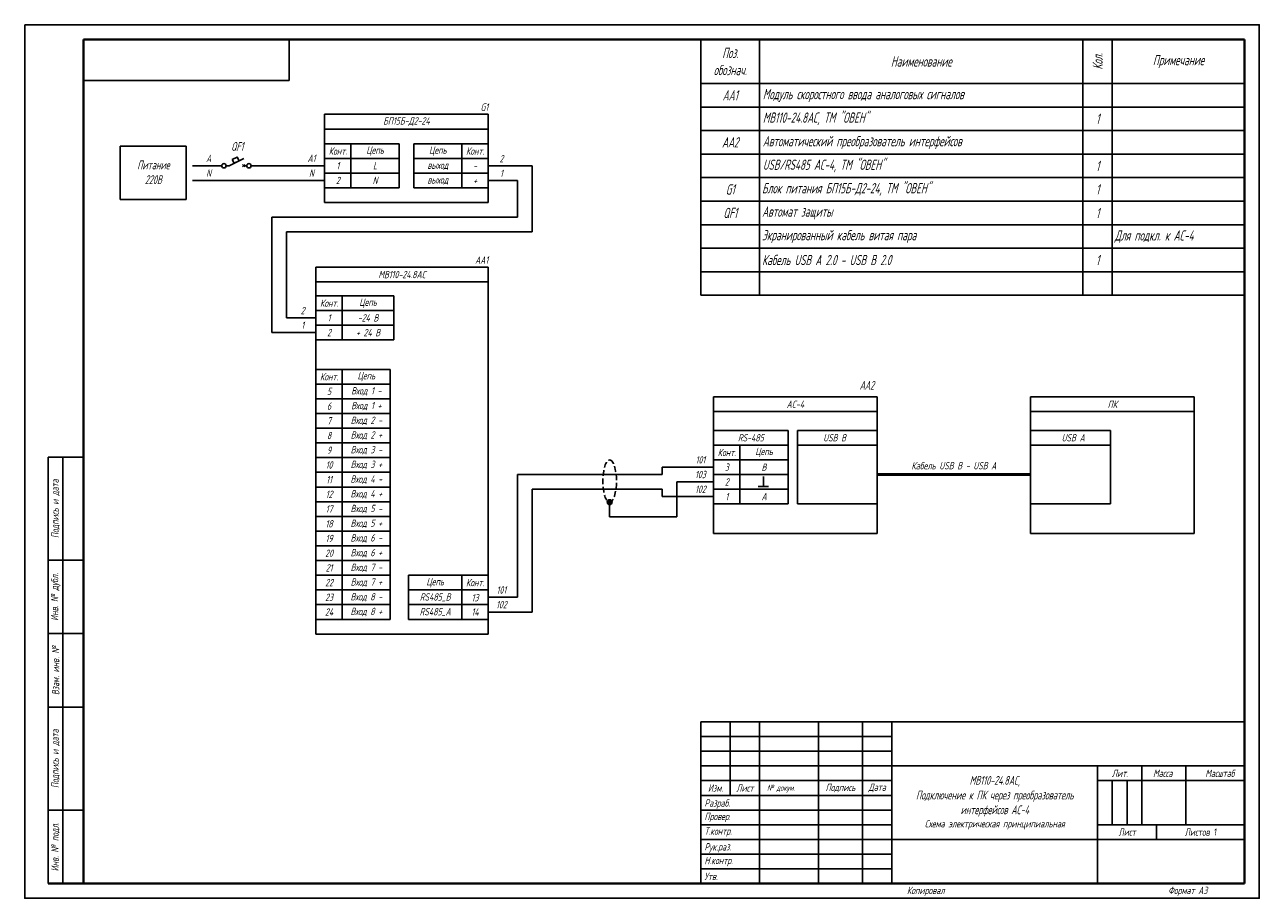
# Model space of a CAD drawing. Header units: millimetres. Extents: x 0 to 420, y 0 to 297.
import ezdxf
from ezdxf.enums import TextEntityAlignment as Align

# ---------------------------------------------------------------- set-up
doc = ezdxf.new("R2010")
doc.units = ezdxf.units.MM
doc.linetypes.add('DASHED2', pattern=[9.525, 6.35, -3.175])
doc.styles.add('gost2304', font='Gost.shx', dxfattribs={"width": 0.8, "oblique": 15, "height": 2.5})
doc.styles.add('ДЛЯ текста', font='Gost.shx', dxfattribs={"width": 0.8, "oblique": 15, "height": 3.5})

msp = doc.modelspace()

# ---------------------------------------------------------------- hatches: boundary and pattern name
at = {"ltscale": 2}
h = msp.add_hatch(color=0, dxfattribs=at)
edge = h.paths.add_edge_path()
edge.add_arc((199, 134.65), 0.839, 0, 360)

# ---------------------------------------------------------------- linework, layer by layer
at = {"color": 0}
for p, q in [((0, 0), (0, 297)), ((0, 0), (0, 297)), ((90, 278), (90, 292)), ((90, 278), (90, 292)), ((20, 278), (90, 278)), ((20, 278), (90, 278)), ((20, 278), (90, 278)), ((20, 278), (90, 278)), ((105, 256.54), (110, 256.54)), ((154.72, 256.54), (149.72, 256.54)), ((68.54, 249.04), (69.54, 249.04)), ((69.54, 249.04), (74.54, 251.54)), ((74.15, 249.43), (74.93, 248.64)), ((74.15, 248.64), (74.93, 249.43)), ((75.54, 249.04), (74.54, 249.04)), ((102.03, 204.83), (107.03, 204.83)), ((102.03, 179.83), (107.03, 179.83)), ((102.03, 159.83), (107.03, 159.83)), ((102.03, 154.83), (107.03, 154.83)), ((102.03, 154.83), (107.03, 154.83)), ((237.32, 154.07), (242.32, 154.07)), ((8, 150), (8, 5)), ((8, 150), (20, 150)), ((13, 150), (13, 5)), ((102.03, 149.83), (107.03, 149.83)), ((102.03, 149.83), (107.03, 149.83)), ((237.32, 149.07), (242.32, 149.07)), ((102.03, 144.83), (107.03, 144.83)), ((102.03, 144.83), (107.03, 144.83)), ((237.32, 144.07), (242.32, 144.07)), ((102.03, 139.83), (107.03, 139.83)), ((102.03, 139.83), (107.03, 139.83)), ((102.03, 134.83), (107.03, 134.83)), ((102.03, 134.83), (107.03, 134.83)), ((102.03, 129.83), (107.03, 129.83)), ((102.03, 129.83), (107.03, 129.83)), ((102.03, 129.83), (107.03, 129.83)), ((102.03, 124.83), (107.03, 124.83)), ((102.03, 124.83), (107.03, 124.83)), ((102.03, 124.83), (107.03, 124.83)), ((102.03, 119.83), (107.03, 119.83)), ((102.03, 119.83), (107.03, 119.83)), ((102.03, 119.83), (107.03, 119.83)), ((8, 115), (20, 115)), ((102.03, 114.83), (107.03, 114.83)), ((102.03, 114.83), (107.03, 114.83)), ((102.03, 114.83), (107.03, 114.83)), ((102.03, 109.83), (107.03, 109.83)), ((102.03, 109.83), (107.03, 109.83)), ((102.03, 109.83), (107.03, 109.83)), ((154.72, 109.83), (149.72, 109.83)), ((102.03, 104.83), (107.03, 104.83)), ((102.03, 104.83), (107.03, 104.83)), ((102.03, 104.83), (107.03, 104.83)), ((154.72, 104.83), (149.72, 104.83)), ((102.03, 99.83), (107.03, 99.83)), ((102.03, 99.83), (107.03, 99.83)), ((102.03, 99.83), (107.03, 99.83)), ((154.72, 99.83), (149.72, 99.83)), ((8, 90), (20, 90)), ((8, 65), (20, 65)), ((230, 60), (230, 5)), ((230, 60), (415, 60)), ((230, 60), (230, 5)), ((240, 60), (240, 35)), ((240, 60), (240, 35)), ((250, 60), (250, 5)), ((270, 60), (270, 5)), ((285, 60), (285, 5)), ((295, 60), (295, 5)), ((230, 55), (295, 55)), ((230, 50), (295, 50)), ((230, 45), (295, 45)), ((295, 45), (415, 45)), ((365, 45), (365, 5)), ((380, 45), (380, 25)), ((395, 45), (395, 25)), ((230, 40), (295, 40)), ((365, 40), (415, 40)), ((370, 40), (370, 25)), ((375, 40), (375, 25)), ((230, 35), (295, 35)), ((8, 30), (20, 30)), ((230, 30), (295, 30)), ((230, 25), (295, 25)), ((365, 25), (415, 25)), ((385, 25), (385, 20)), ((230, 20), (295, 20)), ((295, 20), (415, 20)), ((230, 15), (295, 15)), ((230, 15), (295, 15)), ((230, 10), (295, 10)), ((230, 10), (295, 10)), ((230, 5), (415, 5)), ((230, 5), (415, 5))]:
    msp.add_line(p, q, dxfattribs=at)
at = {"color": 0, "lineweight": 40}
for p, q in [((20, 292), (20, 5)), ((415, 292), (20, 292)), ((20, 292), (20, 5)), ((415, 292), (415, 5)), ((415, 5), (8, 5))]:
    msp.add_line(p, q, dxfattribs=at)
at = {"color": 0, "ltscale": 100}
for p, q in [((236, 292), (230, 292)), ((242, 292), (236, 292)), ((250, 292), (242, 292)), ((320, 292), (250, 292)), ((360, 292), (250, 292)), ((383, 292), (320, 292)), ((370, 292), (360, 292)), ((360, 292), (360, 205)), ((415, 292), (370, 292)), ((370, 292), (370, 205)), ((393, 292), (383, 292)), ((415, 292), (393, 292)), ((415, 292), (415, 277)), ((67.04, 249.04), (57.04, 249.04)), ((102.04, 249.04), (77.04, 249.04)), ((102.04, 244.04), (57.04, 244.04)), ((111, 241.54), (127.36, 241.54)), ((148.72, 241.54), (132.36, 241.54)), ((99.06, 204.83), (99.06, 214.54)), ((157.68, 214.54), (99.06, 214.54)), ((108.03, 189.83), (125.56, 189.83)), ((234.35, 154.07), (234.35, 170.43)), ((289.97, 170.43), (234.35, 170.43)), ((342.21, 154.07), (342.21, 170.43)), ((397.83, 170.43), (342.21, 170.43)), ((259.68, 154.07), (259.68, 134.07)), ((262.86, 154.07), (262.86, 134.07)), ((369.33, 154.07), (369.33, 134.07))]:
    msp.add_line(p, q, dxfattribs=at)
at = {"color": 7}
for p, q in [((230, 205), (230, 292)), ((230, 292), (415, 292)), ((250, 205), (250, 292)), ((230, 277), (415, 277)), ((230, 269), (415, 269)), ((230, 261), (415, 261)), ((230, 253), (415, 253)), ((230, 245), (415, 245)), ((230, 245), (415, 245)), ((230, 237), (415, 237)), ((230, 237), (415, 237)), ((230, 229), (415, 229)), ((230, 229), (415, 229)), ((230, 229), (415, 229)), ((230, 229), (415, 229)), ((230, 221), (415, 221)), ((230, 221), (415, 221)), ((230, 221), (415, 221)), ((230, 221), (415, 221)), ((230, 221), (415, 221)), ((230, 221), (415, 221)), ((230, 221), (415, 221)), ((230, 221), (415, 221)), ((230, 213), (415, 213)), ((230, 213), (415, 213)), ((230, 213), (415, 213)), ((230, 213), (415, 213)), ((230, 213), (415, 213)), ((230, 213), (415, 213)), ((230, 213), (415, 213)), ((230, 213), (415, 213)), ((230, 213), (415, 213)), ((230, 213), (415, 213)), ((230, 213), (415, 213)), ((230, 213), (415, 213)), ((230, 205), (415, 205)), ((230, 205), (415, 205)), ((230, 205), (415, 205)), ((230, 205), (415, 205)), ((230, 60), (415, 60))]:
    msp.add_line(p, q, dxfattribs=at)
for p, q in [((102.04, 266.54), (157.68, 266.54)), ((102.04, 266.54), (102.04, 261.54)), ((157.68, 266.54), (157.68, 261.54)), ((102.04, 261.54), (102.04, 256.54)), ((102.04, 261.54), (157.68, 261.54)), ((157.68, 261.54), (157.68, 256.54)), ((127.36, 256.54), (127.36, 241.54)), ((132.36, 256.54), (132.36, 241.54)), ((77.04, 249.04), (102.04, 249.04)), ((102.04, 249.04), (92.04, 249.04)), ((157.68, 249.04), (167.68, 249.04)), ((167.68, 249.04), (172.68, 249.04)), ((172.68, 249.04), (172.68, 226.54)), ((102.04, 244.04), (87.04, 244.04)), ((157.68, 244.04), (167.68, 244.04)), ((167.68, 244.04), (167.68, 231.54)), ((102.04, 241.54), (102.04, 236.54)), ((157.68, 241.54), (157.68, 236.54)), ((157.68, 236.54), (102.04, 236.54)), ((84.06, 231.54), (87.04, 231.54)), ((84.06, 192.33), (84.06, 231.54)), ((167.68, 231.54), (87.04, 231.54)), ((89.06, 226.54), (92.04, 226.54)), ((89.06, 197.33), (89.06, 226.54)), ((172.68, 226.54), (92.04, 226.54)), ((157.68, 89.83), (157.68, 214.54)), ((125.56, 204.83), (125.56, 189.83)), ((99.06, 199.83), (99.06, 179.83)), ((99.06, 197.33), (89.06, 197.33)), ((99.06, 192.33), (84.06, 192.33)), ((124.38, 179.83), (124.38, 94.83)), ((108.03, 174.83), (124.38, 174.83)), ((289.97, 170.43), (289.97, 159.07)), ((397.83, 170.43), (397.83, 159.07)), ((259.68, 159.07), (234.35, 159.07)), ((259.68, 154.07), (259.68, 159.07)), ((262.86, 154.07), (262.86, 159.07)), ((262.86, 159.07), (289.97, 159.07)), ((289.97, 159.07), (289.97, 154.07)), ((369.33, 159.07), (342.21, 159.07)), ((342.21, 159.07), (342.21, 154.07)), ((369.33, 154.07), (369.33, 159.07)), ((397.83, 159.07), (397.83, 134.07)), ((99.06, 154.83), (99.06, 144.83)), ((289.97, 154.07), (262.86, 154.07)), ((289.97, 154.07), (289.97, 134.07)), ((342.21, 154.07), (369.33, 154.07)), ((342.21, 154.07), (342.21, 134.07)), ((167.68, 102.33), (167.68, 144.07)), ((167.68, 144.07), (172.23, 144.07)), ((172.23, 144.07), (211.89, 144.07)), ((211.89, 144.07), (216.89, 144.07)), ((216.89, 144.07), (216.89, 146.57)), ((216.89, 146.57), (234.35, 146.57)), ((251.32, 143.45), (251.32, 139.95)), ((172.68, 139.07), (211.89, 139.07)), ((172.68, 97.33), (172.68, 139.07)), ((211.89, 139.07), (216.89, 139.07)), ((216.89, 139.07), (216.89, 136.57)), ((221.89, 129.65), (221.89, 141.57)), ((221.89, 141.57), (234.35, 141.57)), ((249.57, 139.95), (253.07, 139.95)), ((199, 134.65), (199, 129.65)), ((216.89, 136.57), (234.35, 136.57)), ((234.35, 134.07), (234.35, 124.07)), ((289.97, 134.07), (281.01, 134.07)), ((289.97, 124.07), (289.97, 134.07)), ((342.21, 134.07), (342.21, 124.07)), ((342.21, 134.07), (351.17, 134.07)), ((397.83, 124.07), (397.83, 134.07)), ((199, 129.65), (216.89, 129.65)), ((216.89, 129.65), (221.89, 129.65)), ((234.35, 124.07), (289.97, 124.07)), ((342.21, 124.07), (397.83, 124.07)), ((130.56, 109.83), (130.56, 94.83)), ((157.68, 102.33), (167.68, 102.33)), ((157.68, 97.33), (172.68, 97.33)), ((99.06, 94.83), (99.06, 89.83)), ((108.03, 94.83), (124.38, 94.83)), ((99.06, 89.83), (157.68, 89.83))]:
    msp.add_line(p, q)
at = {"color": 0, "ltscale": 0.05}
for p, q in [((127.36, 256.54), (111, 256.54)), ((132.36, 256.54), (148.72, 256.54)), ((111, 251.54), (127.36, 251.54)), ((148.72, 251.54), (132.36, 251.54)), ((111, 246.54), (127.36, 246.54)), ((148.72, 246.54), (132.36, 246.54)), ((157.68, 209.57), (99.06, 209.57)), ((125.56, 204.83), (108.03, 204.83)), ((108.03, 199.83), (125.56, 199.83)), ((108.03, 194.83), (125.56, 194.83)), ((124.38, 179.83), (108.03, 179.83)), ((108.03, 169.83), (124.38, 169.83)), ((108.03, 169.83), (124.38, 169.83)), ((108.03, 169.83), (124.38, 169.83)), ((108.03, 164.83), (124.38, 164.83)), ((289.97, 165.46), (234.35, 165.46)), ((397.83, 165.46), (342.21, 165.46)), ((108.03, 159.83), (124.38, 159.83)), ((108.03, 159.83), (124.38, 159.83)), ((108.03, 154.83), (124.38, 154.83)), ((108.03, 154.83), (124.38, 154.83)), ((108.03, 154.83), (124.38, 154.83)), ((108.03, 154.83), (124.38, 154.83)), ((259.68, 154.07), (243.32, 154.07)), ((108.03, 149.83), (124.38, 149.83)), ((108.03, 149.83), (124.38, 149.83)), ((108.03, 149.83), (124.38, 149.83)), ((108.03, 149.83), (124.38, 149.83)), ((243.32, 149.07), (259.68, 149.07)), ((243.32, 149.07), (259.68, 149.07)), ((243.32, 149.07), (259.68, 149.07)), ((108.03, 144.83), (124.38, 144.83)), ((108.03, 144.83), (124.38, 144.83)), ((108.03, 144.83), (124.38, 144.83)), ((108.03, 144.83), (124.38, 144.83)), ((243.32, 144.07), (259.68, 144.07)), ((243.32, 144.07), (259.68, 144.07)), ((108.03, 139.83), (124.38, 139.83)), ((108.03, 139.83), (124.38, 139.83)), ((108.03, 139.83), (124.38, 139.83)), ((108.03, 139.83), (124.38, 139.83)), ((243.32, 139.07), (259.68, 139.07)), ((108.03, 134.83), (124.38, 134.83)), ((108.03, 134.83), (124.38, 134.83)), ((108.03, 134.83), (124.38, 134.83)), ((108.03, 134.83), (124.38, 134.83)), ((243.32, 134.07), (259.68, 134.07)), ((243.32, 134.07), (259.68, 134.07)), ((243.32, 134.07), (259.68, 134.07)), ((281.01, 134.07), (262.86, 134.07)), ((281.01, 134.07), (262.86, 134.07)), ((281.01, 134.07), (262.86, 134.07)), ((351.17, 134.07), (369.33, 134.07)), ((351.17, 134.07), (369.33, 134.07)), ((351.17, 134.07), (369.33, 134.07)), ((108.03, 129.83), (124.38, 129.83)), ((108.03, 129.83), (124.38, 129.83)), ((108.03, 129.83), (124.38, 129.83)), ((108.03, 129.83), (124.38, 129.83)), ((108.03, 129.83), (124.38, 129.83)), ((108.03, 129.83), (124.38, 129.83)), ((108.03, 124.83), (124.38, 124.83)), ((108.03, 124.83), (124.38, 124.83)), ((108.03, 124.83), (124.38, 124.83)), ((108.03, 124.83), (124.38, 124.83)), ((108.03, 124.83), (124.38, 124.83)), ((108.03, 124.83), (124.38, 124.83)), ((108.03, 119.83), (124.38, 119.83)), ((108.03, 119.83), (124.38, 119.83)), ((108.03, 119.83), (124.38, 119.83)), ((108.03, 119.83), (124.38, 119.83)), ((108.03, 119.83), (124.38, 119.83)), ((108.03, 119.83), (124.38, 119.83)), ((108.03, 114.83), (124.38, 114.83)), ((108.03, 114.83), (124.38, 114.83)), ((108.03, 114.83), (124.38, 114.83)), ((108.03, 114.83), (124.38, 114.83)), ((108.03, 114.83), (124.38, 114.83)), ((108.03, 114.83), (124.38, 114.83)), ((108.03, 109.83), (124.38, 109.83)), ((108.03, 109.83), (124.38, 109.83)), ((108.03, 109.83), (124.38, 109.83)), ((108.03, 109.83), (124.38, 109.83)), ((108.03, 109.83), (124.38, 109.83)), ((108.03, 109.83), (124.38, 109.83)), ((130.56, 109.83), (148.72, 109.83)), ((108.03, 104.83), (124.38, 104.83)), ((108.03, 104.83), (124.38, 104.83)), ((108.03, 104.83), (124.38, 104.83)), ((108.03, 104.83), (124.38, 104.83)), ((108.03, 104.83), (124.38, 104.83)), ((108.03, 104.83), (124.38, 104.83)), ((148.72, 104.83), (130.56, 104.83)), ((148.72, 104.83), (131.57, 104.83)), ((148.72, 104.83), (131.57, 104.83)), ((108.03, 99.83), (124.38, 99.83)), ((108.03, 99.83), (124.38, 99.83)), ((108.03, 99.83), (124.38, 99.83)), ((108.03, 99.83), (124.38, 99.83)), ((108.03, 99.83), (124.38, 99.83)), ((108.03, 99.83), (124.38, 99.83)), ((148.72, 99.83), (130.56, 99.83)), ((148.72, 99.83), (131.57, 99.83)), ((148.72, 94.83), (130.56, 94.83))]:
    msp.add_line(p, q, dxfattribs=at)
at = {"lineweight": 50}
msp.add_line((289.97, 144.07), (342.21, 144.07), dxfattribs=at)
at = {"color": 0}
msp.add_lwpolyline([(0, 297), (420, 297), (420, 0), (0, 0)], close=True, dxfattribs=at)
at = {"color": 0, "ltscale": 0.05}
for points in [[(102.04, 251.54), (111, 251.54), (111, 256.54), (102.04, 256.54)], [(157.68, 251.54), (148.72, 251.54), (148.72, 256.54), (157.68, 256.54)], [(102.04, 246.54), (111, 246.54), (111, 251.54), (102.04, 251.54)], [(157.68, 246.54), (148.72, 246.54), (148.72, 251.54), (157.68, 251.54)], [(102.04, 241.54), (111, 241.54), (111, 246.54), (102.04, 246.54)], [(157.68, 241.54), (148.72, 241.54), (148.72, 246.54), (157.68, 246.54)], [(99.06, 199.83), (108.03, 199.83), (108.03, 204.83), (99.06, 204.83)], [(99.06, 194.83), (108.03, 194.83), (108.03, 199.83), (99.06, 199.83)], [(99.06, 189.83), (108.03, 189.83), (108.03, 194.83), (99.06, 194.83)], [(99.06, 174.83), (108.03, 174.83), (108.03, 179.83), (99.06, 179.83)], [(99.06, 169.83), (108.03, 169.83), (108.03, 174.83), (99.06, 174.83)], [(99.06, 164.83), (108.03, 164.83), (108.03, 169.83), (99.06, 169.83)], [(99.06, 159.83), (108.03, 159.83), (108.03, 164.83), (99.06, 164.83)], [(99.06, 154.83), (108.03, 154.83), (108.03, 159.83), (99.06, 159.83)], [(99.06, 149.83), (108.03, 149.83), (108.03, 154.83), (99.06, 154.83)], [(234.35, 149.07), (243.32, 149.07), (243.32, 154.07), (234.35, 154.07)], [(99.06, 144.83), (108.03, 144.83), (108.03, 149.83), (99.06, 149.83)], [(234.35, 144.07), (243.32, 144.07), (243.32, 149.07), (234.35, 149.07)], [(99.06, 139.83), (108.03, 139.83), (108.03, 144.83), (99.06, 144.83)], [(234.35, 139.07), (243.32, 139.07), (243.32, 144.07), (234.35, 144.07)], [(99.06, 134.83), (108.03, 134.83), (108.03, 139.83), (99.06, 139.83)], [(234.35, 134.07), (243.32, 134.07), (243.32, 139.07), (234.35, 139.07)], [(99.06, 129.83), (108.03, 129.83), (108.03, 134.83), (99.06, 134.83)], [(99.06, 124.83), (108.03, 124.83), (108.03, 129.83), (99.06, 129.83)], [(99.06, 119.83), (108.03, 119.83), (108.03, 124.83), (99.06, 124.83)], [(99.06, 114.83), (108.03, 114.83), (108.03, 119.83), (99.06, 119.83)], [(99.06, 109.83), (108.03, 109.83), (108.03, 114.83), (99.06, 114.83)], [(99.06, 104.83), (108.03, 104.83), (108.03, 109.83), (99.06, 109.83)], [(157.68, 104.83), (148.72, 104.83), (148.72, 109.83), (157.68, 109.83)], [(99.06, 99.83), (108.03, 99.83), (108.03, 104.83), (99.06, 104.83)], [(157.68, 99.83), (148.72, 99.83), (148.72, 104.83), (157.68, 104.83)], [(99.06, 94.83), (108.03, 94.83), (108.03, 99.83), (99.06, 99.83)], [(157.68, 94.83), (148.72, 94.83), (148.72, 99.83), (157.68, 99.83)]]:
    msp.add_lwpolyline(points, close=True, dxfattribs=at)
at = {"color": 0, "ltscale": 100}
msp.add_lwpolyline([(32.48, 255.65), (54.88, 255.65), (54.88, 237.6), (32.48, 237.6)], close=True, dxfattribs=at)
at = {"color": 0, "ltscale": 0.008}
msp.add_lwpolyline([(70.62, 251.17), (72.31, 252.01), (72.95, 250.74), (71.26, 249.9)], close=True, dxfattribs=at)
at = {"color": 0}
for centre in [(67.79, 249.04), (76.29, 249.04)]:
    msp.add_circle(centre, 0.75, dxfattribs=at)
at = {"color": 0, "ltscale": 2}
msp.add_circle((199, 134.65), 0.839, dxfattribs=at)
at = {"linetype": 'DASHED2', "ltscale": 0.3}
msp.add_ellipse((199, 141.83), major_axis=(0, 7.18), ratio=0.322751, dxfattribs=at)

# ---------------------------------------------------------------- texts
at = {"color": 7, "linetype": 'Continuous', "char_height": 3.5, "style": 'ДЛЯ текста'}
for s, insert, width, attachment_point in [('\\A1;Поз.\\Pобознач.', (240, 284.5), 20, 5), ('\\A1;Наименование', (305, 284.5), 110, 5), ('\\A1;Примечание', (392.5, 284.5), 45, 5), ('\\A1;AA1', (240, 273), 20, 5), ('\\A1;1', (365, 265), 10, 5), ('\\A1;AA2', (240, 257), 20, 5), ('\\A1;1', (365, 249), 10, 5), ('\\A1;G1', (240, 241), 20, 5), ('\\A1;1', (365, 241), 10, 5), ('\\A1;QF1', (240, 233), 20, 5), ('\\A1;Автомат защиты', (250.84, 233), 110, 4), ('\\A1;1', (365, 233), 10, 5), ('\\A1;Экранированный кабель витая пара', (250.84, 225), 110, 4), ('\\A1;Для подкл. к АС-4', (370.84, 225), 110, 4), ('\\A1;Кабель USB A 2.0 - USB B 2.0', (250.84, 217), 110, 4), ('\\A1;1', (365, 217), 10, 5)]:
    msp.add_mtext(s, dxfattribs=dict(at, insert=insert, width=width, attachment_point=attachment_point))
at = {"color": 7, "linetype": 'Continuous', "insert": (365, 284.5), "char_height": 3.5, "width": 15, "attachment_point": 5, "rotation": 90, "style": 'ДЛЯ текста'}
msp.add_mtext('\\A1;Кол.', dxfattribs=at)
at = {"color": 7, "linetype": 'Continuous', "char_height": 3.5, "width": 110, "line_spacing_factor": 1.371429, "style": 'ДЛЯ текста'}
for s, insert, attachment_point in [('\\pxql;{\\C0;Модуль скоростного ввода аналоговых сигналов \\PМВ110-24.8АС, ТМ "ОВЕН"}', (306.1, 269), 5), ('\\pxql;{\\C0;Автоматический преобразователь интерфейсов \\PUSB/RS485 АС-4, ТМ "ОВЕН"}', (306.1, 253), 5), ('{\\C0;Блок питания БП15Б-Д2-24, ТМ "ОВЕН"}', (250.83, 241), 4)]:
    msp.add_mtext(s, dxfattribs=dict(at, insert=insert, attachment_point=attachment_point))
at = {"color": 0, "style": 'gost2304'}
for s, insert, char_height, width, attachment_point in [('G1', (157.68, 268.97), 2.5, 5.5125, 6), ('БП15Б-Д2-24', (129.86, 264.04), 2.5, 55.6423, 5), ('A', (62.56, 251.54), 2.5, 8.9641, 5), ('A1', (97.56, 251.54), 2.5, 8.9641, 5), ('Конт.', (106.52, 254.04), 2.5, 8.9641, 5), ('Цепь', (119.18, 254.04), 2.5, 16.357, 5), ('Цепь', (140.54, 254.04), 2.5, 16.357, 5), ('Конт.', (153.2, 254.04), 2.5, 8.9641, 5), ('2', (162.16, 251.43), 2.5, 8.9641, 5), ('\\A1;Питание\\P220В', (43.77, 246.82), 3, 39.9795, 5), ('N', (62.56, 246.54), 2.5, 8.9641, 5), ('N', (97.56, 246.54), 2.5, 8.9641, 5), ('1', (106.52, 249.04), 2.5, 8.9641, 5), ('L', (119.18, 249.04), 2.5, 16.357, 5), ('выход', (140.54, 249.04), 2.5, 16.357, 5), ('-', (153.2, 249.04), 2.5, 8.9641, 5), ('1', (162.16, 246.43), 2.5, 8.9641, 5), ('2', (106.52, 244.04), 2.5, 8.9641, 5), ('N', (119.18, 244.04), 2.5, 16.357, 5), ('выход', (140.54, 244.04), 2.5, 16.357, 5), ('+', (153.2, 244.04), 2.5, 8.9641, 5), ('AA1', (157.68, 216.97), 2.5, 5.5125, 6), ('МВ110-24.8AC', (128.37, 212.06), 2.5, 58.6187, 5), ('Конт.', (103.54, 202.33), 2.5, 8.9641, 5), ('Цепь', (116.8, 202.33), 2.5, 17.5363, 5), ('2', (94.58, 199.83), 2.5, 8.9641, 5), ('1', (103.54, 197.33), 2.5, 8.9641, 5), ('-24 В', (116.8, 197.33), 2.5, 17.5363, 5), ('1', (94.58, 194.83), 2.5, 8.9641, 5), ('2', (103.54, 192.33), 2.5, 8.9641, 5), ('+ 24 В', (116.8, 192.33), 2.5, 17.5363, 5), ('Конт.', (103.54, 177.33), 2.5, 8.9641, 5), ('Цепь', (116.21, 177.33), 2.5, 16.357, 5), ('5', (103.54, 172.33), 2.5, 8.9641, 5), ('Вход 1 -', (116.21, 172.33), 2.5, 16.357, 5), ('6', (103.54, 167.33), 2.5, 8.9641, 5), ('Вход 1 +', (116.21, 167.33), 2.5, 16.357, 5), ('AC-4', (262.16, 167.96), 2.5, 55.6203, 5), ('ПК', (370.02, 167.96), 2.5, 55.6203, 5), ('7', (103.54, 162.33), 2.5, 8.9641, 5), ('Вход 2 -', (116.21, 162.33), 2.5, 16.357, 5), ('8', (103.54, 157.33), 2.5, 8.9641, 5), ('Вход 2 +', (116.21, 157.33), 2.5, 16.357, 5), ('RS-485', (247.02, 156.57), 2.5, 25.3212, 5), ('USB B', (275.52, 156.57), 2.5, 25.3212, 5), ('USB A', (356.67, 156.57), 2.5, 25.3212, 5), ('9', (103.54, 152.33), 2.5, 8.9641, 5), ('Вход 3 -', (116.21, 152.33), 2.5, 16.357, 5), ('Конт.', (238.84, 151.57), 2.5, 8.9641, 5), ('Цепь', (251.5, 151.57), 2.5, 16.357, 5), ('10', (103.54, 147.33), 2.5, 8.9641, 5), ('Вход 3 +', (116.21, 147.33), 2.5, 16.357, 5), ('101', (229.87, 149.07), 2.5, 8.9641, 5), ('3', (238.84, 146.57), 2.5, 8.9641, 5), ('B', (251.5, 146.57), 2.5, 16.357, 5), ('Кабель USB B - USB A', (316.09, 147.07), 2.5, 52.2338, 5), ('11', (103.54, 142.33), 2.5, 8.9641, 5), ('Вход 4 -', (116.21, 142.33), 2.5, 16.357, 5), ('103', (229.87, 144.07), 2.5, 8.9641, 5), ('2', (238.84, 141.57), 2.5, 8.9641, 5), ('12', (103.54, 137.33), 2.5, 8.9641, 5), ('Вход 4 +', (116.21, 137.33), 2.5, 16.357, 5), ('102', (229.87, 139.07), 2.5, 8.9641, 5), ('1', (238.84, 136.57), 2.5, 8.9641, 5), ('A', (251.5, 136.57), 2.5, 16.357, 5), ('17', (103.54, 132.33), 2.5, 8.9641, 5), ('Вход 5 -', (116.21, 132.33), 2.5, 16.357, 5), ('18', (103.54, 127.33), 2.5, 8.9641, 5), ('Вход 5 +', (116.21, 127.33), 2.5, 16.357, 5), ('19', (103.54, 122.33), 2.5, 8.9641, 5), ('Вход 6 -', (116.21, 122.33), 2.5, 16.357, 5), ('20', (103.54, 117.33), 2.5, 8.9641, 5), ('Вход 6 +', (116.21, 117.33), 2.5, 16.357, 5), ('21', (103.54, 112.33), 2.5, 8.9641, 5), ('Вход 7 -', (116.21, 112.33), 2.5, 16.357, 5), ('22', (103.54, 107.33), 2.5, 8.9641, 5), ('Вход 7 +', (116.21, 107.33), 2.5, 16.357, 5), ('Цепь', (139.64, 107.33), 2.5, 18.1542, 5), ('Конт.', (153.2, 107.33), 2.5, 8.9641, 5), ('101', (162.16, 104.83), 2.5, 8.9641, 5), ('23', (103.54, 102.33), 2.5, 8.9641, 5), ('Вход 8 -', (116.21, 102.33), 2.5, 16.357, 5), ('RS485_B', (139.64, 102.33), 2.5, 18.1542, 5), ('13', (153.2, 102.22), 2.5, 8.9641, 5), ('102', (162.16, 99.83), 2.5, 8.9641, 5), ('24', (103.54, 97.33), 2.5, 8.9641, 5), ('Вход 8 +', (116.21, 97.33), 2.5, 16.357, 5), ('RS485_A', (139.64, 97.33), 2.5, 18.1542, 5), ('14', (153.2, 97.33), 2.5, 8.9641, 5), ('{\\H1.2x;\\C256;МВ110-24.8АС,\\PПодключение к ПК через преобразователь \\Pинтерфейсов АС-4\\P\\H0.83333x;Схема электрическая принципиальная}', (330, 32.5), 2.5, 70, 5), ('\\pi4.8281;Лит.', (365, 42.5), 2.5, 15, 4), ('\\pi3.8575;Масса ', (380, 42.5), 2.5, 15, 4), ('\\pi4.2529;Масштаб', (404.46, 42.5), 2.5, 18.918, 5), ('Изм.', (235, 37.5), 2.5, 10, 5), ('Лист', (245, 37.5), 2.5, 10, 5), ('{\\H0.83333x;№ докум}.', (257.33, 37.5), 2.5, 20, 5), ('Подпись', (277.5, 37.5), 2.5, 15, 5), ('Дата', (290, 37.5), 2.5, 10, 5), (' Разраб.', (230, 32.06), 2.5, 20, 4), (' Провер.', (230, 27.5), 2.5, 20, 4), (' Т.контр.', (230, 22.5), 2.5, 20, 4), ('{\\Q10;Лист  }', (375.08, 22.5), 2.5, 20, 5), ('{\\Q10;Листов 1}', (400, 22.5), 2.5, 30, 5), (' Рук.раз.', (230, 17.15), 2.5, 20, 4), (' Н.контр.', (230, 12.5), 2.5, 20, 4), (' Утв.', (230, 7.44), 2.5, 20, 4)]:
    msp.add_mtext(s, dxfattribs=dict(at, insert=insert, char_height=char_height, width=width, attachment_point=attachment_point))
at = {"color": 0, "char_height": 2.5, "attachment_point": 5, "rotation": 90, "style": 'gost2304'}
for s, insert, width in [('{\\Q10;Подпись и дата}', (10.5, 132.5), 35), ('{\\Q10;Инв. № дубл.}', (10.5, 102.5), 25), ('{\\Q10;Взам. инв. №}', (10.5, 77.5), 25), ('{\\Q10;Подпись и дата}', (10.5, 47.5), 35), ('\\pt24;{\\Q10;Инв. № подл.}', (10.5, 17.5), 25)]:
    msp.add_mtext(s, dxfattribs=dict(at, insert=insert, width=width))
at = {"color": 0, "lineweight": 15, "char_height": 2.5, "width": 23.5385, "attachment_point": 1, "style": 'gost2304'}
for s, insert in [('Копировал', (300.12, 3.93)), ('Формат A3', (389, 3.93))]:
    msp.add_mtext(s, dxfattribs=dict(at, insert=insert))
at = {"color": 0, "style": 'gost2304', "oblique": 15, "width": 0.8, "flags": 8}
for tag, p in [('QF1', (72.32, 254.11)), ('AA2', (286.46, 172.92))]:
    msp.add_attdef(tag, text='QF1', height=3, dxfattribs=at).set_placement(p, align=Align.CENTER)

doc.saveas('drawing.dxf')
